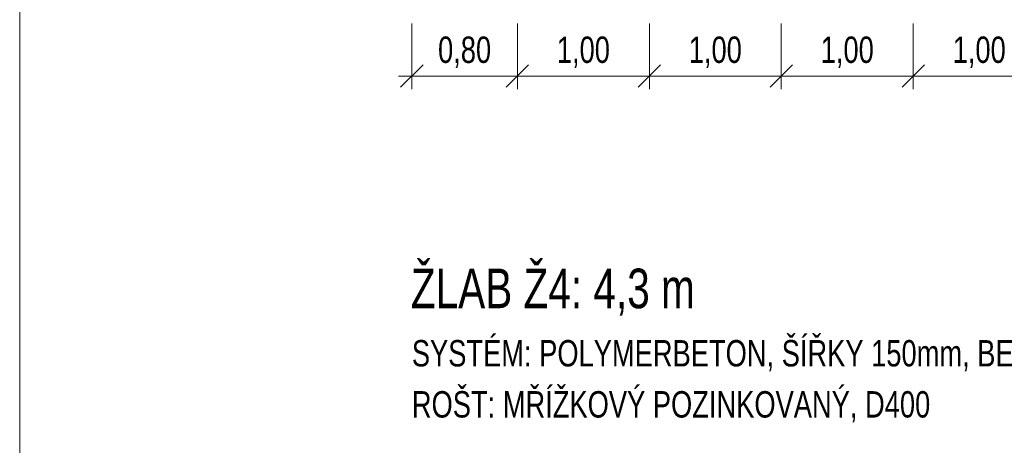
# Model space of a CAD drawing. Header units: metres. Extents: x 132658.5 to 132700.5, y 77167.9 to 77197.6.
# Tile 6 of 23: x 132658.5 to 132665.9, y 77179.5 to 77182.7. Entities that reach past the tile are written whole.
import ezdxf
from ezdxf.enums import TextEntityAlignment as Align

# ---------------------------------------------------------------- set-up
doc = ezdxf.new("R2010")
doc.units = ezdxf.units.M
doc.header["$MEASUREMENT"] = 0
doc.layers.get('0').update_dxf_attribs({"lineweight": 13})
for name, color, linetype, lineweight in [('KOTY', 7, 'Continuous', 13), ('KRESBA', 6, 'Continuous', 0), ('RAMECEK', 7, 'Continuous', 0)]:
    doc.layers.add(name, color=color, linetype=linetype, lineweight=lineweight)
doc.styles.add('STYLE-ARIAL', font='arial.ttf')

# ---------------------------------------------------------------- blocks, each defined once
blk = doc.blocks.new('KOTA_ZN250')
at = {"color": 0, "linetype": 'ByBlock', "lineweight": -2, "ltscale": 0.25}
for p, q in [((0.212, 0.212), (-0.212, -0.212)), ((0, -0.25), (0, 0.25)), ((-0.25, 0), (0.25, 0))]:
    blk.add_line(p, q, dxfattribs=at)

msp = doc.modelspace()

# ---------------------------------------------------------------- linework, layer by layer
at = {"layer": 'KOTY', "linetype": 'Continuous'}
for p, q in [((132661.4499, 77182.706), (132661.4499, 77182.2066)), ((132662.25, 77182.706), (132662.25, 77182.2066)), ((132663.2499, 77182.706), (132663.2499, 77182.2066)), ((132664.2499, 77182.706), (132664.2499, 77182.2066)), ((132665.2499, 77182.706), (132665.2499, 77182.2066))]:
    msp.add_line(p, q, dxfattribs=at)
at = {"layer": 'KOTY', "color": 7, "linetype": 'Continuous', "lineweight": 13}
for p, q in [((132661.4499, 77182.3066), (132662.25, 77182.3066)), ((132662.25, 77182.3066), (132663.2499, 77182.3066)), ((132663.2499, 77182.3066), (132664.2499, 77182.3066)), ((132664.2499, 77182.3066), (132665.2499, 77182.3066)), ((132665.2499, 77182.3066), (132666.2499, 77182.3066))]:
    msp.add_line(p, q, dxfattribs=at)
at = {"layer": 'RAMECEK', "flags": 128}
msp.add_lwpolyline([(132700.4782, 77197.5635), (132658.4782, 77197.5635), (132658.4782, 77167.8635), (132700.4782, 77167.8635)], close=True, dxfattribs=at)

# ---------------------------------------------------------------- block references
at = {"layer": 'KOTY', "color": 7, "linetype": 'Continuous', "lineweight": 13, "xscale": 0.3999200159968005, "yscale": 0.3999200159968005, "rotation": 180}
for p in [(132661.4499, 77182.3066), (132662.25, 77182.3066), (132663.2499, 77182.3066), (132664.2499, 77182.3066), (132665.2499, 77182.3066)]:
    msp.add_blockref('KOTA_ZN250', p, dxfattribs=at)
at = {"layer": 'KOTY', "color": 7, "linetype": 'Continuous', "lineweight": 13, "xscale": 0.3999200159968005, "yscale": 0.3999200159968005}
for p in [(132662.25, 77182.3066), (132663.2499, 77182.3066), (132664.2499, 77182.3066), (132665.2499, 77182.3066)]:
    msp.add_blockref('KOTA_ZN250', p, dxfattribs=at)

# ---------------------------------------------------------------- texts
at = {"layer": 'KOTY', "color": 7, "linetype": 'Continuous', "lineweight": 13, "style": 'STYLE-ARIAL', "width": 0.74}
for s, p in [('0,80', (132661.8499, 77182.5066)), ('1,00', (132662.75, 77182.5066)), ('1,00', (132663.7499, 77182.5066)), ('1,00', (132664.7499, 77182.5066)), ('1,00', (132665.7499, 77182.5066))]:
    msp.add_text(s, height=0.2, dxfattribs=at).set_placement(p, align=Align.MIDDLE_CENTER)
at = {"layer": 'KRESBA', "color": 7, "style": 'STYLE-ARIAL', "width": 0.733333}
msp.add_text('ŽLAB Ž4: 4,3 m ', height=0.3, dxfattribs=at).set_placement((132661.4427, 77180.5481))
at = {"layer": 'KRESBA', "color": 7, "style": 'STYLE-ARIAL', "width": 0.74}
for s, p in [('SYSTÉM: POLYMERBETON, ŠÍŘKY 150mm, BEZ SPÁDU DNA', (132661.4501, 77180.2068)), ('ROŠT: MŘÍŽKOVÝ POZINKOVANÝ, D400', (132661.4501, 77179.8197))]:
    msp.add_text(s, height=0.2, dxfattribs=at).set_placement(p, align=Align.MIDDLE_LEFT)

doc.saveas('drawing.dxf')
